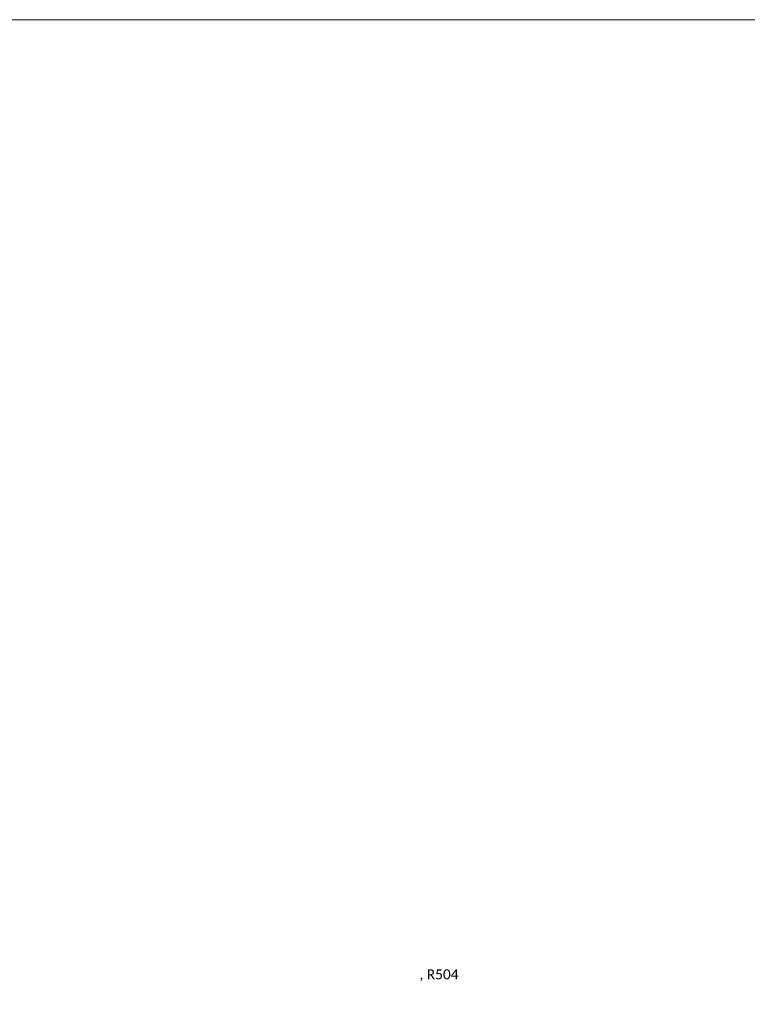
# Model space of a CAD drawing. Extents: x -2227 to -297, y 1392 to 1850.
# Tile 3 of 8: x -903 to -792, y 1495 to 1644. Entities that reach past the tile are written whole.
import ezdxf
from ezdxf.enums import TextEntityAlignment as Align

# ---------------------------------------------------------------- set-up
doc = ezdxf.new("R2010")
doc.units = 0
doc.header["$MEASUREMENT"] = 0
doc.layers.add('B_ANNO_NOPLOT', color=47, linetype='Continuous', lineweight=18, plot=False)
doc.layers.add('B_ANNO_TEXT', color=7, linetype='Continuous', lineweight=18)
doc.styles.add('Annotative', font='calibri.ttf', dxfattribs={"height": 0.0625})

# ---------------------------------------------------------------- blocks, each defined once
blk = doc.blocks.new('*U48')
at = {"layer": 'B_ANNO_NOPLOT', "flags": 128}
blk.add_lwpolyline([(0, 0), (0, 252), (323.93, 252), (323.93, 238.86), (378, 238.86), (378, 40.5), (316.57, 40.5), (316.57, 0)], close=True, dxfattribs=at)
at = {"layer": 'B_ANNO_TEXT', "insert": (71.46, 107.64), "char_height": 1.5, "width": 25.6273, "attachment_point": 1, "style": 'Annotative'}
blk.add_mtext('\\pxql;, R504', dxfattribs=at)
at = {"layer": 'B_ANNO_TEXT', "style": 'Annotative'}
for tag, p in [('BQ7', (316.23, 210.85)), ('BQ8', (323.98, 210.84)), ('BL2', (334.56, 210.84))]:
    blk.add_attdef(tag, text='', height=1.5, dxfattribs=at).set_placement(p, align=Align.CENTER)
blk = doc.blocks.new('*U1457')
at = {"layer": 'B_ANNO_NOPLOT', "flags": 128}
blk.add_lwpolyline([(0, 0), (-0.0000001, 252.00000008), (323.92766256, 252.00000013), (323.92766256, 238.85516121), (377.9999999, 238.85516124), (377.99999998, 40.4996053), (316.57075279, 40.49960529), (316.57075281, 0.00000012)], close=True, dxfattribs=at)

msp = doc.modelspace()

# ---------------------------------------------------------------- block references
msp.add_blockref('*U48', (-913.33, 1392.48))

# ---------------------------------------------------------------- next in the draw order: block references
msp.add_blockref('*U1457', (-913.33, 1392.48))

doc.saveas('drawing.dxf')
